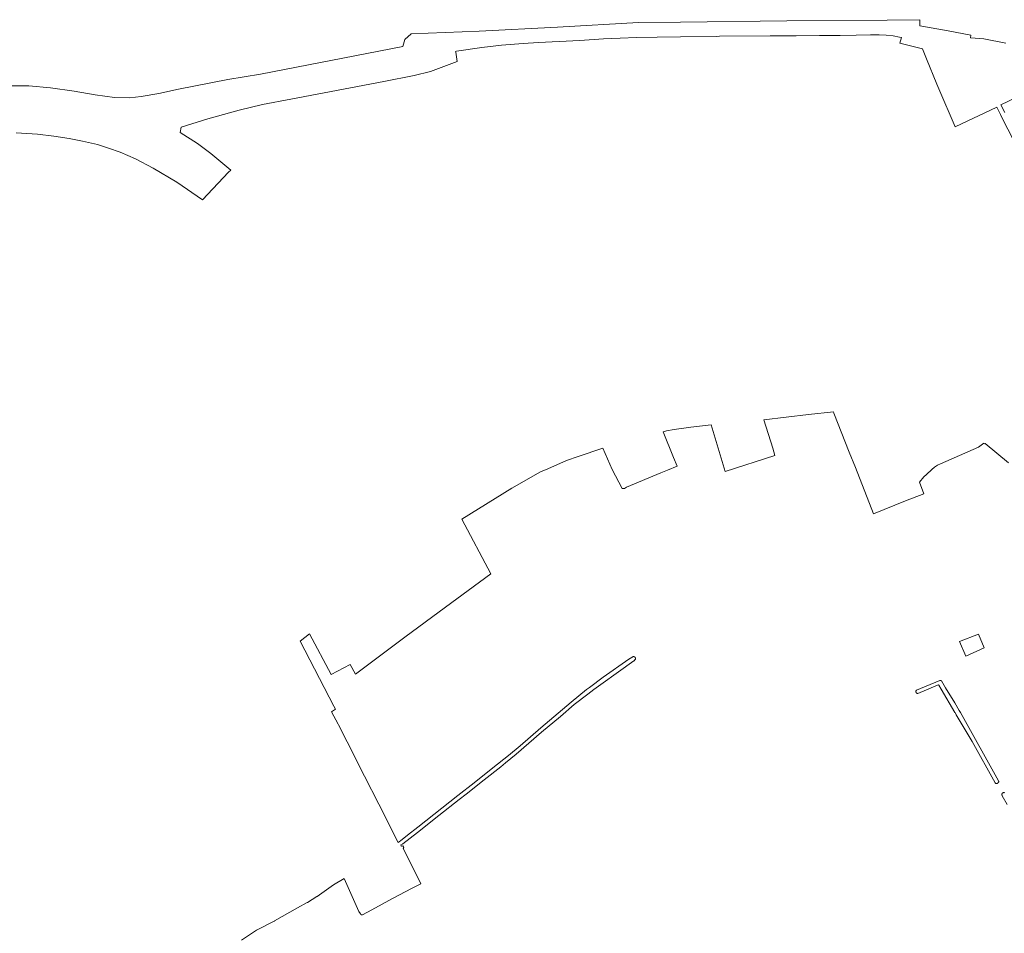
# Model space of a CAD drawing. Extents: x 115983 to 133009, y 544712 to 562000.
# Tile 6 of 46: x 127329 to 128058, y 548819 to 549495. Entities that reach past the tile are written whole.
import ezdxf

# ---------------------------------------------------------------- set-up
doc = ezdxf.new("R2010")
doc.units = 0
for name, color, linetype, lineweight in [('BGT ondergrond$0$B-WE-GR-GRAS-GV', 60, 'Continuous', 13), ('BGT ondergrond$0$B-WE-OG-TERREIN_ONBEGROEID_ZAND-GV', 7, 'Continuous', 18), ('BGT ondergrond$0$B-WE-OG-WATER_ZEE-GV', 170, 'Continuous', 18)]:
    doc.layers.add(name, color=color, linetype=linetype, lineweight=lineweight)

# ---------------------------------------------------------------- blocks, each defined once
blk = doc.blocks.new('BGT ondergrond')
at = {"layer": 'BGT ondergrond$0$B-WE-GR-GRAS-GV', "color": 252, "flags": 128}
for points in [[(128059.76, 548914.069), (128056.074, 548920.668), (128056.03, 548920.758), (128055.995, 548920.852), (128055.969, 548920.949), (128055.876, 548921.388), (128055.862, 548921.47), (128055.855, 548921.554), (128055.855, 548921.638), (128055.862, 548921.721), (128055.876, 548921.803), (128055.897, 548921.884), (128055.924, 548921.964), (128055.958, 548922.04), (128056.111, 548922.348), (128056.152, 548922.423), (128056.2, 548922.494), (128056.254, 548922.561), (128056.313, 548922.623), (128056.377, 548922.68), (128056.446, 548922.731), (128056.519, 548922.776), (128056.594, 548922.814), (128056.672, 548922.845), (128056.752, 548922.87), (128056.834, 548922.888), (128057.147, 548922.943), (128057.236, 548922.954), (128057.325, 548922.958), (128057.414, 548922.954), (128057.502, 548922.941), (128057.589, 548922.921), (128057.674, 548922.893)], [(128060.62, 549167.055), (128043.395, 549181.488), (128042.764, 549181.235), (128042.759, 549181.232), (128042.373, 549181.561), (128038.572, 549178.78), (128010.417, 549166.444), (128008.129, 549165.272), (128005.968, 549163.88), (128003.955, 549162.281), (128000, 549158.563), (127997.963, 549156.648), (127994.782, 549152.768), (127997.98, 549144.079), (127984.44, 549138.893), (127960.832, 549129.476), (127947.445, 549163.65), (127942.934, 549175.09), (127931.583, 549203.88), (127931.238, 549204.754), (127912.718, 549202.89), (127879.56, 549199.039), (127886.318, 549178.083), (127887.825, 549172.559), (127851.033, 549160.724), (127840.656, 549195.199), (127825.555, 549193.594), (127813.212, 549191.844), (127807.618, 549190.735), (127805.256, 549190.133), (127812.725, 549170.961), (127815.502, 549164.749), (127808.356, 549161.576), (127803.359, 549159.747), (127778.118, 549149.136), (127776.515, 549148.167), (127774.926, 549148.232), (127767.476, 549162.237), (127760.482, 549177.862), (127742.287, 549171.875), (127733.639, 549168.89), (127719.788, 549162.709), (127714.503, 549160.564), (127693.266, 549148.28), (127656.144, 549125.291), (127677.564, 549084.938), (127644.088, 549060.134), (127614.114, 549037.925), (127577.458, 549010.765), (127573.655, 549017.823), (127559.549, 549010.347), (127543.342, 549040.512), (127536.584, 549035.082), (127561.448, 548986.831), (127562.765, 548984.636), (127559.846, 548982.813), (127564.628, 548973.6), (127564.864, 548973.132), (127571.23, 548960.534), (127584.069, 548935.09), (127594.767, 548914.335), (127609.003, 548886.087), (127610.072, 548886.64), (127610.694, 548887.232), (127610.757, 548887.285), (127615.997, 548891.34), (127623.579, 548897.353), (127641.384, 548911.509), (127641.387, 548911.511), (127641.389, 548911.513), (127641.392, 548911.515), (127653.336, 548920.81), (127665.367, 548930.307), (127679.205, 548941.276), (127690.656, 548950.532), (127699.259, 548957.618), (127714.688, 548970.966), (127714.69, 548970.968), (127714.693, 548970.971), (127714.695, 548970.973), (127737.04, 548989.914), (127737.046, 548989.919), (127737.051, 548989.923), (127737.057, 548989.928), (127748.519, 548999.218), (127748.529, 548999.226), (127748.539, 548999.233), (127748.549, 548999.241), (127750.629, 549000.8), (127760.738, 549008.378), (127760.747, 549008.385), (127760.756, 549008.391), (127760.765, 549008.398), (127779.818, 549021.719), (127779.835, 549021.731), (127779.853, 549021.742), (127779.871, 549021.753), (127782.838, 549023.559), (127782.913, 549023.6), (127782.991, 549023.635), (127783.072, 549023.663), (127783.155, 549023.684), (127783.239, 549023.698), (127783.325, 549023.704), (127783.41, 549023.703), (127783.495, 549023.695), (127783.58, 549023.68), (127783.662, 549023.657), (127783.742, 549023.628), (127783.82, 549023.591), (127783.894, 549023.549), (127783.964, 549023.5), (127784.03, 549023.445), (127784.366, 549023.14), (127784.43, 549023.077), (127784.487, 549023.008), (127784.539, 549022.935), (127784.583, 549022.857), (127784.621, 549022.775), (127784.651, 549022.691), (127784.673, 549022.604), (127784.735, 549022.306), (127784.748, 549022.232), (127784.754, 549022.158), (127784.756, 549022.083), (127784.75, 549021.996), (127784.737, 549021.909), (127784.717, 549021.824), (127784.689, 549021.741), (127784.653, 549021.66), (127784.611, 549021.584), (127784.563, 549021.511), (127784.508, 549021.442), (127784.447, 549021.379), (127784.219, 549021.161), (127783.629, 549020.597), (127783.592, 549020.563), (127783.554, 549020.532), (127783.514, 549020.502), (127772.109, 549012.472), (127759.055, 549003.044), (127753.916, 548999.199), (127749.345, 548995.78), (127739.364, 548988.077), (127729.215, 548979.368), (127729.212, 548979.365), (127729.209, 548979.363), (127729.206, 548979.36), (127715.268, 548967.695), (127696.347, 548951.47), (127696.342, 548951.466), (127696.338, 548951.462), (127696.333, 548951.458), (127688.563, 548945.03), (127684.955, 548942.045), (127684.948, 548942.039), (127684.941, 548942.034), (127684.934, 548942.028), (127672.643, 548932.41), (127659.322, 548921.861), (127659.318, 548921.858), (127659.315, 548921.855), (127659.311, 548921.852), (127654.136, 548917.874), (127639.057, 548905.919), (127623.289, 548893.528), (127612.442, 548884.971), (127612.364, 548884.921), (127612.283, 548884.878), (127611.086, 548884.237), (127611.372, 548883.558), (127611.53, 548883.233), (127612.513, 548883.56), (127613.36, 548882.184), (127612.729, 548881.578), (127613.649, 548879.866), (127625.781, 548855.522), (127619.401, 548852.161), (127604.987, 548844.567), (127597.205, 548840.357), (127589.622, 548836.213), (127582.609, 548832.397), (127582.487, 548832.389), (127582.365, 548832.392), (127582.244, 548832.404), (127582.123, 548832.427), (127582.006, 548832.46), (127581.891, 548832.502), (127581.781, 548832.554), (127581.675, 548832.615), (127581.574, 548832.685), (127581.48, 548832.763), (127581.393, 548832.849), (127581.314, 548832.942), (127581.242, 548833.041), (127581.179, 548833.146), (127580.049, 548834.85), (127569.069, 548859.265), (127561.311, 548854.562), (127549.042, 548846.072), (127549.017, 548846.056), (127548.992, 548846.04), (127548.967, 548846.024), (127541.898, 548841.635), (127541.868, 548841.617), (127541.838, 548841.599), (127541.807, 548841.582), (127534.526, 548837.632), (127517.488, 548827.896), (127517.463, 548827.882), (127517.438, 548827.868), (127517.412, 548827.855), (127504.28, 548821.166), (127493.196, 548813.701)]]:
    blk.add_lwpolyline(points, dxfattribs=at)
for points in [[(128029.244, 549024.082), (128024.411, 549034.808), (128038.629, 549040.186), (128042.792, 549030.037)], [(128053.415, 548930.649), (128053.374, 548930.572), (128053.326, 548930.499), (128053.272, 548930.431), (128053.213, 548930.367), (128053.148, 548930.309), (128053.078, 548930.257), (128052.544, 548929.893), (128052.392, 548929.789), (128052.318, 548929.743), (128052.24, 548929.704), (128052.159, 548929.671), (128052.076, 548929.646), (128051.991, 548929.628), (128051.904, 548929.618), (128051.817, 548929.615), (128051.73, 548929.62), (128051.644, 548929.632), (128051.559, 548929.652), (128051.476, 548929.679), (128051.396, 548929.713), (128051.319, 548929.754), (128051.246, 548929.802), (128051.177, 548929.856), (128051.114, 548929.915), (128051.055, 548929.98), (128051.003, 548930.05), (128050.957, 548930.124), (128033.758, 548960.665), (128022.092, 548980.564), (128022.054, 548980.628), (128021.15, 548982.171), (128021.115, 548982.23), (128010.994, 548999.494), (128009.21, 549002.537), (128009.199, 549002.556), (128009.186, 549002.573), (128009.172, 549002.59), (128009.156, 549002.605), (128009.14, 549002.619), (128009.122, 549002.632), (128009.103, 549002.643), (128009.083, 549002.652), (128009.063, 549002.66), (128009.042, 549002.666), (128009.021, 549002.67), (128008.999, 549002.673), (128008.977, 549002.673), (128008.956, 549002.672), (128008.934, 549002.669), (128008.913, 549002.664), (128008.892, 549002.657), (128008.872, 549002.649), (128008.114, 549002.382), (127993.655, 548996.346), (127993.533, 548996.344), (127993.411, 548996.353), (127993.29, 548996.372), (127993.172, 548996.402), (127993.057, 548996.443), (127992.945, 548996.493), (127992.839, 548996.553), (127992.738, 548996.622), (127992.644, 548996.7), (127992.556, 548996.785), (127992.477, 548996.879), (127992.406, 548996.979), (127992.344, 548997.084), (127992.292, 548997.195), (127992.25, 548997.31), (127992.218, 548997.428), (127992.196, 548997.549), (127992.186, 548997.671), (127992.186, 548997.794), (127992.197, 548997.916), (127992.218, 548998.036), (127992.251, 548998.154), (127992.293, 548998.269), (127992.346, 548998.38), (127992.408, 548998.485), (127992.479, 548998.585), (127992.558, 548998.678), (127992.646, 548998.764), (128009.8, 549005.925), (128009.871, 549005.962), (128009.946, 549005.993), (128010.022, 549006.018), (128010.101, 549006.037), (128010.181, 549006.049), (128010.261, 549006.054), (128010.342, 549006.052), (128010.422, 549006.044), (128010.501, 549006.029), (128010.579, 549006.008), (128010.655, 549005.98), (128010.728, 549005.946), (128010.798, 549005.906), (128010.864, 549005.861), (128010.927, 549005.81), (128010.985, 549005.754), (128011.038, 549005.693), (128011.086, 549005.628), (128014.238, 549000.525), (128021.069, 548989.465), (128021.077, 548989.452), (128021.084, 548989.44), (128021.091, 548989.427), (128024.218, 548983.825), (128024.242, 548983.783), (128025.128, 548982.195), (128025.154, 548982.148), (128053.387, 548931.57), (128053.426, 548931.492), (128053.458, 548931.411), (128053.483, 548931.328), (128053.501, 548931.243), (128053.511, 548931.156), (128053.514, 548931.069), (128053.509, 548930.982), (128053.496, 548930.896), (128053.476, 548930.811), (128053.449, 548930.729)]]:
    blk.add_lwpolyline(points, close=True, dxfattribs=at)
at = {"layer": 'BGT ondergrond$0$B-WE-OG-TERREIN_ONBEGROEID_ZAND-GV', "color": 252, "flags": 128}
for points in [[(128058.758, 549477.872), (128042.463, 549480.98), (128036.047, 549481.592), (128032.687, 549481.745), (128032.769, 549483.808), (128016.068, 549486.866), (127995.038, 549490.636), (127995.14, 549495.222), (127970.966, 549494.843), (127896.649, 549494.397), (127818.055, 549493.327), (127786.955, 549493.149), (127726.985, 549489.671), (127669.064, 549486.729), (127618.705, 549484.741), (127614.014, 549480.465), (127612.454, 549475.471), (127507.233, 549454.99), (127483.062, 549450.933), (127446.572, 549443.755), (127431.913, 549440.478), (127418.97, 549438.293), (127410.549, 549437.357), (127399.166, 549437.669), (127384.819, 549439.542), (127369.225, 549442.351), (127351.76, 549444.847), (127335.854, 549446.252), (127317.141, 549446.252)], [(127326.466, 549411.475), (127342.224, 549410.44), (127354.165, 549408.936), (127365.571, 549407.371), (127375.596, 549405.251), (127386.589, 549402.686), (127394.734, 549400.185), (127403.244, 549397.245), (127414.645, 549392.23), (127427.87, 549385.369), (127445.301, 549374.882), (127464.326, 549361.889), (127483.513, 549382.25), (127485.243, 549383.819), (127470.446, 549396.195), (127460.478, 549403.442), (127447.836, 549411.694), (127448.417, 549415.741), (127468.25, 549421.796), (127491.318, 549428.167), (127508.676, 549432.425), (127529.692, 549436.363), (127598.572, 549449.457), (127620.993, 549453.773), (127633.12, 549456.835), (127652.841, 549464.348), (127651.656, 549471.209), (127651.586, 549471.716), (127652.248, 549471.844), (127671.011, 549474.575), (127685.561, 549476.449), (127701.522, 549477.646), (127712.819, 549478.26), (127743.41, 549479.833), (127760.937, 549480.971), (127773.429, 549481.45), (127785.532, 549482.007), (127800.646, 549482.375), (127817.985, 549482.497), (127844.589, 549482.878), (127846.942, 549482.912), (127884.455, 549483.208), (127903.609, 549483.273), (127920.902, 549483.525), (127936.174, 549483.61), (127948.019, 549483.864), (127958.628, 549483.892), (127964.99, 549483.894), (127970.117, 549483.64), (127975.339, 549483.198), (127980.097, 549482.322), (127981.534, 549482.106), (127980.339, 549477.937), (127996.993, 549473.667), (128000, 549466.255), (128007.632, 549447.442), (128009.272, 549443.921), (128021.204, 549415.766), (128052.123, 549430.445), (128054.796, 549425.021), (128056.886, 549420.806), (128063.641, 549407.411)], [(128057.921, 549426.497), (128055.084, 549432.095), (128151.895, 549478.585)]]:
    blk.add_lwpolyline(points, dxfattribs=at)
at = {"layer": 'BGT ondergrond$0$B-WE-OG-WATER_ZEE-GV', "color": 252, "flags": 128}
blk.add_lwpolyline([(127317.141, 549446.252), (127335.854, 549446.252), (127351.76, 549444.847), (127369.225, 549442.351), (127384.819, 549439.542), (127399.166, 549437.669), (127410.549, 549437.357), (127418.97, 549438.293), (127431.913, 549440.478), (127446.572, 549443.755), (127483.062, 549450.933), (127507.233, 549454.99), (127612.454, 549475.471), (127614.014, 549480.465), (127618.705, 549484.741), (127669.064, 549486.729), (127726.985, 549489.671), (127786.955, 549493.149), (127818.055, 549493.327), (127896.649, 549494.397), (127970.966, 549494.843), (127995.14, 549495.222), (127995.038, 549490.636), (128016.068, 549486.866), (128032.769, 549483.808), (128032.687, 549481.745), (128036.047, 549481.592), (128042.463, 549480.98), (128058.758, 549477.872)], dxfattribs=at)

msp = doc.modelspace()

# ---------------------------------------------------------------- block references
msp.add_blockref('BGT ondergrond', (0, 0))

doc.saveas('drawing.dxf')
